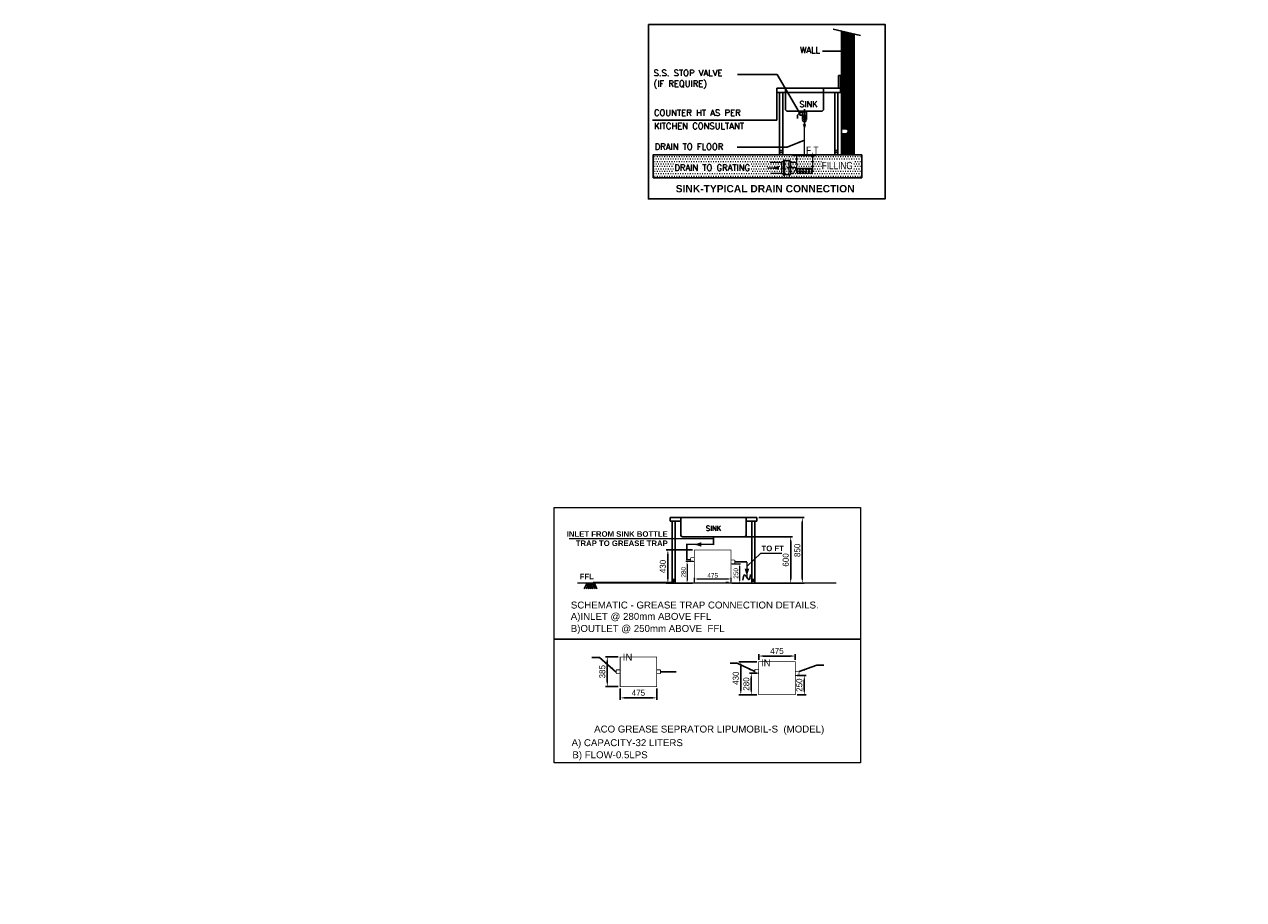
# Model space of a CAD drawing. Header units: millimetres. Extents: x 103872 to 294171, y 5570 to 32737.
# Tile 112 of 117: x 155489 to 171331, y 8727 to 20093. Entities that reach past the tile are written whole.
import ezdxf
from ezdxf.enums import TextEntityAlignment as Align

# ---------------------------------------------------------------- set-up
doc = ezdxf.new("R2010")
doc.units = ezdxf.units.MM
doc.header["$LTSCALE"] = 2.5
doc.linetypes.add('ACAD_ISO11W100', pattern=[33, 12, -3, 12, -3, 0, -3])
doc.linetypes.add('DASHDOT', pattern=[1, 0.5, -0.25, 0, -0.25])
for name, color, linetype, lineweight in [('00-ABM-VERT-WASTE', 3, 'Continuous', 0), ('00-ABM-WASTE PIPE', 3, 'Continuous', 0), ('00-ABM-WASTE TEXT', 7, 'Continuous', 0), ('A-TEXTS', 4, 'Continuous', 0), ('DIM - GRATING', 7, 'Continuous', 0), ('Dimension', 40, 'Continuous', 0), ('Flow Direction', 1, 'Continuous', 0), ('GREASE TRAP', 6, 'Continuous', 5), ('JMT SOIL PIPE', 4, 'Continuous', 0), ('JMT-P-WASTE', 3, 'Continuous', 0), ('P-Waste', 4, 'ACAD_ISO11W100', 0), ('P2 WASTE', 3, 'Continuous', 0), ('PARTITION', 8, 'Continuous', 20), ('ROOM TEXT', 7, 'Continuous', 5), ('TEXT', 40, 'Continuous', 0)]:
    doc.layers.add(name, color=color, linetype=linetype, lineweight=lineweight)
doc.layers.add('JMT-P-WATER SUPPLY TEX', color=7, linetype='Continuous')
doc.styles.add('arial', font='arialbd.ttf')
doc.styles.add('MTEXT', font='romans.shx', dxfattribs={"width": 0.85})
doc.styles.add('PDF Arial', font='arial.ttf')
doc.styles.add('RG_3F_TITLE BLOCK_A1$0$A1 TBLOCK LBV$0$Style-arial', font='arial.ttf')
doc.styles.add('SANSSERIF', font='sanssb__.ttf', dxfattribs={"height": 5})
doc.styles.add('SIMPLEX', font='SIMPLEX.shx', dxfattribs={"width": 0.7})
doc.styles.get("Standard").update_dxf_attribs({"font": 'GOTHIC.TTF'})
doc.styles.add('TXT1', font='times.ttf')
doc.styles.add('WMF-Arial1', font='arial.ttf')
doc.dimstyles.new('Copy of Standard', dxfattribs={"dimtxt": 78, "dimasz": 60, "dimexe": 24, "dimexo": 24, "dimgap": 24, "dimtad": 1, "dimtoh": 1, "dimdec": 0, "dimzin": 0, "dimdsep": 46, "dimtxsty": 'Standard', "dimcen": 0.09, "dimadec": 0, "dimazin": 0, "dimtfac": 1, "dimtdec": 0, "dimtofl": 0, "dimtmove": 0, "dimatfit": 3, "dimfxl": 1, "dimtolj": 1, "dimtzin": 0, "dimarcsym": 0})
doc.dimstyles.new('Copy(3) of STANDARD', dxfattribs={"dimscale": 0, "dimtxt": 50, "dimasz": 30, "dimexe": 25, "dimexo": 25, "dimgap": 25, "dimtad": 1, "dimtoh": 1, "dimdec": 0, "dimzin": 1, "dimdsep": 46, "dimtxsty": 'Standard', "dimcen": 0.03125, "dimdle": 24, "dimclrd": 9, "dimclre": 9, "dimadec": 0, "dimazin": 0, "dimtfac": 0.015625, "dimtdec": 0, "dimtofl": 0, "dimtmove": 0, "dimatfit": 3, "dimfxl": 1, "dimtvp": 0.7, "dimtolj": 1, "dimtzin": 1, "dimlwd": 0, "dimlwe": 0, "dimarcsym": 0})
doc.dimstyles.new('DIM-F', dxfattribs={"dimtxt": 100, "dimasz": 75, "dimexe": 50, "dimexo": 20, "dimgap": 20, "dimtad": 1, "dimdec": 0, "dimrnd": 5, "dimzin": 1, "dimdsep": 46, "dimtxsty": 'TXT1', "dimcen": 0.25, "dimdle": 50, "dimclrd": 8, "dimclre": 13, "dimclrt": 7, "dimadec": 0, "dimazin": 0, "dimtfac": 1, "dimtdec": 0, "dimtofl": 0, "dimtmove": 0, "dimatfit": 3, "dimfxl": 1, "dimtolj": 1, "dimtzin": 1, "dimarcsym": 0})

# ---------------------------------------------------------------- blocks, each defined once
blk = doc.blocks.new('ARCH')
at = {"layer": 'ROOM TEXT', "color": 7, "insert": (118053, 13853, 0), "char_height": 90, "attachment_point": 7, "style": 'MTEXT'}
blk.add_mtext_dynamic_manual_height_columns('\\A1;\\pi162.53677;Area: 46.3sqm\\P\\pi373.82248;22 PAX', width=1162.93, gutter_width=1.8, heights=[0], dxfattribs=at)
at = {"layer": 'TEXT', "color": 0, "insert": (116094, 8942), "char_height": 80, "width": 1274.19, "attachment_point": 1, "style": 'RG_3F_TITLE BLOCK_A1$0$A1 TBLOCK LBV$0$Style-arial'}
blk.add_mtext('\\pi347.87439;POT WASH', dxfattribs=at)
blk = doc.blocks.new('*D110')
at = {"layer": '00-ABM-WASTE TEXT', "color": 0, "lineweight": -2, "transparency": 16777216}
for p, q in [((165529, 11637), (165647, 11637)), ((165623, 11577), (165623, 11447)), ((165529, 11387), (165647, 11387))]:
    blk.add_line(p, q, dxfattribs=at)
at = {"layer": '00-ABM-WASTE TEXT', "color": 0, "transparency": 16777216}
for points in [[(165613, 11577), (165633, 11577), (165623, 11637)], [(165613, 11447), (165633, 11447), (165623, 11387)]]:
    blk.add_solid(points, dxfattribs=at)
at = {"layer": '00-ABM-WASTE TEXT', "color": 0, "transparency": 16777216, "insert": (165558, 11512), "char_height": 78, "attachment_point": 5, "rotation": 90, "bg_fill": 3, "box_fill_scale": 1.1, "bg_fill_color": 256, "bg_fill_true_color": 13158600, "bg_fill_transparency": 0}
blk.add_mtext('\\A1;250', dxfattribs=at)
at = {"layer": 'Defpoints', "color": 0, "transparency": 16777216}
for p in [(165505, 11637), (165505, 11387), (165623, 11387)]:
    blk.add_point(p, dxfattribs=at)
blk = doc.blocks.new('*D111')
at = {"layer": '00-ABM-WASTE TEXT', "color": 0, "lineweight": -2, "transparency": 16777216}
for p, q in [((165006, 11667), (164910, 11667)), ((164934, 11607), (164934, 11447)), ((165006, 11387), (164910, 11387))]:
    blk.add_line(p, q, dxfattribs=at)
at = {"layer": '00-ABM-WASTE TEXT', "color": 0, "transparency": 16777216}
for points in [[(164924, 11607), (164944, 11607), (164934, 11667)], [(164924, 11447), (164944, 11447), (164934, 11387)]]:
    blk.add_solid(points, dxfattribs=at)
at = {"layer": 'Defpoints', "color": 0, "transparency": 16777216}
for p in [(165030, 11667), (165030, 11387)]:
    blk.add_point(p, dxfattribs=at)
at = {"layer": '00-ABM-WASTE TEXT', "color": 0, "transparency": 16777216, "insert": (164869, 11527), "char_height": 78, "attachment_point": 5, "rotation": 90, "bg_fill": 3, "box_fill_scale": 1.1, "bg_fill_color": 256, "bg_fill_true_color": 13158600, "bg_fill_transparency": 0}
blk.add_mtext('\\A1;280', dxfattribs=at)
at = {"layer": 'Defpoints', "color": 0, "transparency": 16777216}
blk.add_point((164934, 11387), dxfattribs=at)
blk = doc.blocks.new('*D114')
at = {"layer": '00-ABM-WASTE TEXT', "color": 0, "lineweight": -2, "transparency": 16777216}
for p, q in [((165006, 11817), (164774, 11817)), ((164798, 11757), (164798, 11447)), ((164964, 11387), (164774, 11387))]:
    blk.add_line(p, q, dxfattribs=at)
at = {"layer": '00-ABM-WASTE TEXT', "color": 0, "transparency": 16777216}
for points in [[(164788, 11757), (164808, 11757), (164798, 11817)], [(164788, 11447), (164808, 11447), (164798, 11387)]]:
    blk.add_solid(points, dxfattribs=at)
at = {"layer": 'Defpoints', "color": 0, "transparency": 16777216}
for p in [(165030, 11817), (164798, 11387), (164988, 11387)]:
    blk.add_point(p, dxfattribs=at)
at = {"layer": '00-ABM-WASTE TEXT', "color": 0, "transparency": 16777216, "insert": (164733, 11602), "char_height": 78, "attachment_point": 5, "rotation": 90, "bg_fill": 3, "box_fill_scale": 1.1, "bg_fill_color": 256, "bg_fill_true_color": 13158600, "bg_fill_transparency": 0}
blk.add_mtext('\\A1;430', dxfattribs=at)
blk = doc.blocks.new('*D112')
at = {"layer": '00-ABM-WASTE TEXT', "color": 0, "lineweight": -2, "transparency": 16777216}
for p, q in [((165031, 13688), (165621, 13688)), ((165597, 13628), (165597, 12898)), ((165031, 12838), (165621, 12838))]:
    blk.add_line(p, q, dxfattribs=at)
at = {"layer": '00-ABM-WASTE TEXT', "color": 0, "transparency": 16777216}
for points in [[(165587, 13628), (165607, 13628), (165597, 13688)], [(165587, 12898), (165607, 12898), (165597, 12838)]]:
    blk.add_solid(points, dxfattribs=at)
at = {"layer": 'Defpoints', "color": 0, "transparency": 16777216}
for p in [(165007, 13688), (165007, 12838), (165597, 12838)]:
    blk.add_point(p, dxfattribs=at)
at = {"layer": '00-ABM-WASTE TEXT', "color": 0, "transparency": 16777216, "insert": (165532, 13263), "char_height": 78, "attachment_point": 5, "rotation": 90, "bg_fill": 3, "box_fill_scale": 1.1, "bg_fill_color": 256, "bg_fill_true_color": 13158600, "bg_fill_transparency": 0}
blk.add_mtext('\\A1;850', dxfattribs=at)
blk = doc.blocks.new('*D113')
at = {"layer": '00-ABM-WASTE TEXT', "color": 0, "lineweight": -2, "transparency": 16777216}
for p, q in [((164682, 13438), (165470, 13438)), ((165446, 13378), (165446, 12898)), ((164682, 12838), (165470, 12838))]:
    blk.add_line(p, q, dxfattribs=at)
at = {"layer": '00-ABM-WASTE TEXT', "color": 0, "transparency": 16777216}
for points in [[(165436, 13378), (165456, 13378), (165446, 13438)], [(165436, 12898), (165456, 12898), (165446, 12838)]]:
    blk.add_solid(points, dxfattribs=at)
at = {"layer": 'Defpoints', "color": 0, "transparency": 16777216}
for p in [(164658, 13438), (164658, 12838), (165446, 12838)]:
    blk.add_point(p, dxfattribs=at)
at = {"layer": '00-ABM-WASTE TEXT', "color": 0, "transparency": 16777216, "insert": (165381, 13138), "char_height": 78, "attachment_point": 5, "rotation": 90, "bg_fill": 3, "box_fill_scale": 1.1, "bg_fill_color": 256, "bg_fill_true_color": 13158600, "bg_fill_transparency": 0}
blk.add_mtext('\\A1;600', dxfattribs=at)
blk = doc.blocks.new('*D115')
at = {"layer": '00-ABM-WASTE TEXT', "color": 0, "lineweight": -2, "transparency": 16777216}
for p, q in [((165030, 11841), (165030, 11914)), ((165090, 11890), (165445, 11890)), ((165505, 11841), (165505, 11914))]:
    blk.add_line(p, q, dxfattribs=at)
at = {"layer": '00-ABM-WASTE TEXT', "color": 0, "transparency": 16777216}
for points in [[(165090, 11900), (165090, 11880), (165030, 11890)], [(165445, 11900), (165445, 11880), (165505, 11890)]]:
    blk.add_solid(points, dxfattribs=at)
at = {"layer": 'Defpoints', "color": 0, "transparency": 16777216}
for p in [(165505, 11890), (165030, 11817), (165505, 11817)]:
    blk.add_point(p, dxfattribs=at)
at = {"layer": '00-ABM-WASTE TEXT', "color": 0, "transparency": 16777216, "insert": (165268, 11955), "char_height": 78, "attachment_point": 5, "bg_fill": 3, "box_fill_scale": 1.1, "bg_fill_color": 256, "bg_fill_true_color": 13158600, "bg_fill_transparency": 0}
blk.add_mtext('\\A1;475', dxfattribs=at)
blk = doc.blocks.new('*D107')
at = {"layer": '00-ABM-WASTE TEXT', "transparency": 16777216}
for p, q in [((-253, 65), (-348, 65)), ((-333, 32), (-333, -182)), ((-253, -215), (-348, -215))]:
    blk.add_line(p, q, dxfattribs=at)
for points in [[(-339, 32), (-328, 32), (-333, 65)], [(-339, -182), (-328, -182), (-333, -215)]]:
    blk.add_solid(points, dxfattribs=at)
at = {"layer": 'Defpoints', "color": 0, "transparency": 16777216}
for p in [(-238, 65), (-238, -215)]:
    blk.add_point(p, dxfattribs=at)
at = {"layer": '00-ABM-WASTE TEXT', "transparency": 16777216, "insert": (-379, -75), "char_height": 60, "attachment_point": 5, "rotation": 90, "bg_fill": 3, "box_fill_scale": 1.1, "bg_fill_color": 256, "bg_fill_true_color": 13158600, "bg_fill_transparency": 0}
blk.add_mtext('\\A1;280', dxfattribs=at)
at = {"layer": 'Defpoints', "color": 0, "transparency": 16777216}
blk.add_point((-333, -215), dxfattribs=at)
blk = doc.blocks.new('*D108')
at = {"layer": '00-ABM-WASTE TEXT', "transparency": 16777216}
for p, q in [((253, 35), (363, 35)), ((348, 2), (348, -182)), ((253, -215), (363, -215))]:
    blk.add_line(p, q, dxfattribs=at)
for points in [[(342, 2), (353, 2), (348, 35)], [(342, -182), (353, -182), (348, -215)]]:
    blk.add_solid(points, dxfattribs=at)
at = {"layer": '00-ABM-WASTE TEXT', "transparency": 16777216, "insert": (302, -90), "char_height": 60, "attachment_point": 5, "rotation": 90, "bg_fill": 3, "box_fill_scale": 1.1, "bg_fill_color": 256, "bg_fill_true_color": 13158600, "bg_fill_transparency": 0}
blk.add_mtext('\\A1;250', dxfattribs=at)
at = {"layer": 'Defpoints', "color": 0, "transparency": 16777216}
for p in [(238, 35), (238, -215), (348, -215)]:
    blk.add_point(p, dxfattribs=at)
blk = doc.blocks.new('*D109')
at = {"layer": '00-ABM-WASTE TEXT', "transparency": 16777216}
for p, q in [((-238, -200), (-238, -147)), ((238, -200), (238, -147)), ((-204, -162), (204, -162))]:
    blk.add_line(p, q, dxfattribs=at)
for points in [[(-204, -157), (-204, -168), (-238, -162)], [(204, -157), (204, -168), (238, -162)]]:
    blk.add_solid(points, dxfattribs=at)
at = {"layer": 'Defpoints', "color": 0, "transparency": 16777216}
for p in [(-238, -215), (238, -162), (238, -215)]:
    blk.add_point(p, dxfattribs=at)
at = {"layer": '00-ABM-WASTE TEXT', "transparency": 16777216, "insert": (0, -117), "char_height": 60, "attachment_point": 5, "bg_fill": 3, "box_fill_scale": 1.1, "bg_fill_color": 256, "bg_fill_true_color": 13158600, "bg_fill_transparency": 0}
blk.add_mtext('\\A1;475', dxfattribs=at)
blk = doc.blocks.new('*D116')
at = {"layer": '00-ABM-WASTE TEXT', "color": 0, "lineweight": -2, "transparency": 16777216}
for p, q in [((164171, 13268), (163826, 13268)), ((163850, 13208), (163850, 12898)), ((164171, 12838), (163826, 12838))]:
    blk.add_line(p, q, dxfattribs=at)
at = {"layer": '00-ABM-WASTE TEXT', "color": 0, "transparency": 16777216}
for points in [[(163840, 13208), (163860, 13208), (163850, 13268)], [(163840, 12898), (163860, 12898), (163850, 12838)]]:
    blk.add_solid(points, dxfattribs=at)
at = {"layer": 'Defpoints', "color": 0, "transparency": 16777216}
for p in [(164195, 13268), (163850, 12838), (164195, 12838)]:
    blk.add_point(p, dxfattribs=at)
at = {"layer": '00-ABM-WASTE TEXT', "color": 0, "transparency": 16777216, "insert": (163785, 13053), "char_height": 78, "attachment_point": 5, "rotation": 90, "bg_fill": 3, "box_fill_scale": 1.1, "bg_fill_color": 256, "bg_fill_true_color": 13158600, "bg_fill_transparency": 0}
blk.add_mtext('\\A1;430', dxfattribs=at)
blk = doc.blocks.new('*D117')
at = {"layer": '00-ABM-WASTE TEXT', "color": 0, "lineweight": -2, "transparency": 16777216}
for p, q in [((163206, 11879), (163039, 11879)), ((163063, 11819), (163063, 11554)), ((163206, 11494), (163039, 11494))]:
    blk.add_line(p, q, dxfattribs=at)
at = {"layer": '00-ABM-WASTE TEXT', "color": 0, "transparency": 16777216}
for points in [[(163053, 11819), (163073, 11819), (163063, 11879)], [(163053, 11554), (163073, 11554), (163063, 11494)]]:
    blk.add_solid(points, dxfattribs=at)
at = {"layer": 'Defpoints', "color": 0, "transparency": 16777216}
for p in [(163230, 11879), (163063, 11494), (163230, 11494)]:
    blk.add_point(p, dxfattribs=at)
at = {"layer": '00-ABM-WASTE TEXT', "color": 0, "transparency": 16777216, "insert": (162998, 11686), "char_height": 78, "attachment_point": 5, "rotation": 90, "bg_fill": 3, "box_fill_scale": 1.1, "bg_fill_color": 256, "bg_fill_true_color": 13158600, "bg_fill_transparency": 0}
blk.add_mtext('\\A1;385', dxfattribs=at)
blk = doc.blocks.new('*D118')
at = {"layer": '00-ABM-WASTE TEXT', "color": 0, "lineweight": -2, "transparency": 16777216}
for p, q in [((163230, 11470), (163230, 11323)), ((163705, 11470), (163705, 11323)), ((163290, 11347), (163645, 11347))]:
    blk.add_line(p, q, dxfattribs=at)
at = {"layer": '00-ABM-WASTE TEXT', "color": 0, "transparency": 16777216}
for points in [[(163290, 11357), (163290, 11337), (163230, 11347)], [(163645, 11357), (163645, 11337), (163705, 11347)]]:
    blk.add_solid(points, dxfattribs=at)
at = {"layer": 'Defpoints', "color": 0, "transparency": 16777216}
for p in [(163230, 11494), (163705, 11494), (163705, 11347)]:
    blk.add_point(p, dxfattribs=at)
at = {"layer": '00-ABM-WASTE TEXT', "color": 0, "transparency": 16777216, "insert": (163467, 11412), "char_height": 78, "attachment_point": 5, "bg_fill": 3, "box_fill_scale": 1.1, "bg_fill_color": 256, "bg_fill_true_color": 13158600, "bg_fill_transparency": 0}
blk.add_mtext('\\A1;475', dxfattribs=at)
blk = doc.blocks.new('A$C48961CA3')
at = {"layer": 'GREASE TRAP', "const_width": 10}
blk.add_lwpolyline([(-237.5, 215), (237.5, 215), (237.5, -215), (-237.5, -215)], close=True, dxfattribs=at)
for points in [[(-237.5, 115), (-287, 115)], [(-287, 115), (-287, 65)], [(-237.5, 65), (-287, 65)], [(237.5, 85), (287, 85)], [(237.5, 35), (287, 35)], [(287, 85), (287, 35)]]:
    blk.add_lwpolyline(points, dxfattribs=at)
at = {"layer": '00-ABM-WASTE TEXT'}
for base, p1, p2, picture, middle in [((-333.5, -215), (-237.5, 65), (-237.5, -215), '*D107', (-379.1, -75)), ((347.8, -215), (237.5, 35), (237.5, -215), '*D108', (302.2, -90))]:
    dim = blk.add_linear_dim(base=base, p1=p1, p2=p2, angle=90, dimstyle='Copy of Standard', override={"dimfxl": 12, "dimtfill": 1, "dimarcsym": 1}, dxfattribs=at)
    dim.commit()
    dim.dimension.update_dxf_attribs({"geometry": picture, "text_midpoint": middle})
dim = blk.add_linear_dim(base=(237.5, -162), p1=(-237.5, -215), p2=(237.5, -215), dimstyle='Copy of Standard', override={"dimfxl": 12, "dimtfill": 1, "dimarcsym": 1}, dxfattribs=at)
dim.commit()
dim.dimension.update_dxf_attribs({"geometry": '*D109', "text_midpoint": (0, -116.5)})

msp = doc.modelspace()

# ---------------------------------------------------------------- block references
at = {"layer": 'Dimension'}
msp.add_blockref('ARCH', (18837.3, 0), dxfattribs=at)

# ---------------------------------------------------------------- next in the draw order: hatches: boundary and pattern name
h = msp.add_hatch()
h.set_pattern_fill('ANSI32', color=4, scale=0.152568, style=0)
h.set_pattern_definition([(45, (213787.6346, -131799.5259), (-1.027576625, 1.027576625), []), (45, (213788.3196, -131799.5259), (-1.027576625, 1.027576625), [])])
edge = h.paths.add_edge_path()
edge.add_line((166272, 19966.1), (166106.8, 20004.2))
edge.add_line((166106.8, 20004.2), (166106.8, 18730.5))
edge.add_line((166106.8, 18730.5), (166161.9, 18730.5))
edge.add_arc((166161.9, 18703), 27.5, 0, 90, ccw=False)
edge.add_arc((166161.9, 18703), 27.5, -90, 0, ccw=False)
edge.add_line((166161.9, 18675.4), (166106.8, 18675.4))
edge.add_line((166106.8, 18675.4), (166106.8, 18400.1))
edge.add_line((166106.8, 18400.1), (166272, 18400.1))
edge.add_line((166272, 18400.1), (166272, 19966.1))
at = {"layer": 'JMT SOIL PIPE', "linetype": 'Continuous', "ltscale": 2}
h = msp.add_hatch(dxfattribs=at)
h.set_pattern_fill('FLEX', color=4, scale=25.42805, style=0)
h.set_pattern_definition([(7e-15, (-5517496.858, 1327963.11), (0, 19.0710374), [19.0710374, -19.0710374]), (45, (-5517477.787, 1327963.11), (1e-15, 19.071037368), [4.76775935, -17.43500107, 4.76775935, -26.97051977])])
edge = h.paths.add_edge_path()
edge.add_line((165520, 18222.5), (165520, 18177))
edge.add_ellipse((165539, 18177), major_axis=(13.5, 13.5), ratio=1, start_angle=135, end_angle=225)
edge.add_line((165539, 18157.9), (165710.7, 18157.9))
edge.add_ellipse((165710.7, 18177), major_axis=(-13.5, 13.5), ratio=1, start_angle=135, end_angle=225)
edge.add_line((165729.8, 18177), (165729.8, 18222.5))
edge.add_line((165729.8, 18222.5), (165520, 18222.5))
at = {"layer": 'PARTITION'}
h = msp.add_hatch(dxfattribs=at)
h.set_pattern_fill('DOTS', color=256, scale=20)
h.set_pattern_definition([(0, (91609.24, 26568.576), (15.875, 31.75), [0, -31.75])])
h.paths.add_polyline_path([(166370, 18400.1), (163659.3, 18400.1), (163659.3, 18101.6), (166370, 18101.6)])

# ---------------------------------------------------------------- next in the draw order: linework, layer by layer
at = {"color": 7}
for p, q in [((165996.7, 20029.6, -0.1), (166354.6, 19947, -0.1)), ((166106.8, 18400.1, -0.1), (166106.8, 20004.2, -0.1)), ((166272, 19966.1, -0.1), (166272, 18400.1, -0.1)), ((166065.5, 19430.3, -0.1), (166093.1, 19430.3, -0.1)), ((166065.5, 19430.3, -0.1), (166065.5, 19265.1, -0.1)), ((166093.1, 19430.3, -0.1), (166093.1, 19265.1, -0.1)), ((166093.1, 19265.1, -0.1), (165267, 19265.1, -0.1)), ((165267, 19265.1, -0.1), (165267, 19210, -0.1)), ((165267, 19210, -0.1), (166093.1, 19210, -0.1)), ((165301.4, 19210, -0.1), (165301.4, 18400.1, -0.1)), ((165342.7, 18400.1, -0.1), (165342.7, 19210, -0.1)), ((165377.1, 19265.1, -0.1), (165377.1, 18992.2, -0.1)), ((165872.8, 18992.2, -0.1), (165872.8, 19265.1, -0.1)), ((166017.3, 18400.1, -0.1), (166017.3, 19210, -0.1)), ((166058.6, 19210, -0.1), (166058.6, 18400.1, -0.1)), ((166093.1, 19210, -0.1), (166093.1, 19265.1, -0.1)), ((165404.6, 18964.7, -0.1), (165845.2, 18964.7, -0.1)), ((165556.1, 18934.5, -0.1), (165535.4, 18913.9, -0.1)), ((165535.4, 18913.9, -0.1), (165535.4, 18872.6, -0.1)), ((165556.1, 18955.2, -0.1), (165556.1, 18934.5, -0.1)), ((165556.1, 18934.5, -0.1), (165563, 18934.5, -0.1)), ((165597.4, 18955.2, -0.1), (165563, 18955.2, -0.1)), ((165563, 18955.2, -0.1), (165563, 18913.9, -0.1)), ((165563, 18913.9, -0.1), (165597.4, 18913.9, -0.1)), ((165597.4, 18864.8, -0.1), (165597.4, 18964.7, -0.1)), ((165652.5, 18964.7, -0.1), (165597.4, 18964.7, -0.1)), ((165652.5, 18958.2, -0.1), (165597.4, 18958.2, -0.1)), ((165597.4, 18909.6, -0.1), (165597.4, 18954.4, -0.1)), ((165652.5, 18907.9, -0.1), (165597.4, 18907.9, -0.1)), ((165652.5, 18894.1, -0.1), (165597.4, 18894.1, -0.1)), ((165597.4, 18858.2, -0.1), (165597.4, 18864.8, -0.1)), ((165597.4, 18858.2, -0.1), (165652.5, 18858.2, -0.1)), ((165652.5, 18964.7, -0.1), (165652.5, 18864.8, -0.1)), ((165652.5, 18954.4, -0.1), (165652.5, 18909.6, -0.1)), ((165652.5, 18864.8, -0.1), (165652.5, 18858.2, -0.1)), ((165301.4, 18455.2, -0.1), (165342.7, 18455.2, -0.1)), ((165301.4, 18427.6, -0.1), (165342.7, 18427.6, -0.1)), ((165301.4, 18400.1, -0.1), (165342.7, 18400.1, -0.1)), ((165675.8, 18388.6, -0.1), (165510.5, 18388.6, -0.1)), ((165666.2, 18400.1, -0.1), (165583.6, 18400.1, -0.1)), ((166058.6, 18455.2, -0.1), (166017.3, 18455.2, -0.1)), ((166058.6, 18427.6, -0.1), (166017.3, 18427.6, -0.1)), ((166058.6, 18400.1, -0.1), (166017.3, 18400.1, -0.1)), ((163878.4, 13688.2, -0.1), (163878.4, 13641.2, -0.1)), ((165007.5, 13688.2, -0.1), (163878.4, 13688.2, -0.1)), ((163878.4, 13641.2, -0.1), (164018, 13641.2, -0.1)), ((163907.8, 13641.2, -0.1), (163907.8, 12838.2, -0.1)), ((163943.1, 12956, -0.1), (163943.1, 13641.2, -0.1)), ((164018, 13688.2, -0.1), (164018, 13461.7, -0.1)), ((164868, 13458.5, -0.1), (164868, 13688.2, -0.1)), ((164868, 13641.2, -0.1), (165007.5, 13641.2, -0.1)), ((164942.8, 12838.2, -0.1), (164942.8, 13641.2, -0.1)), ((164978.1, 13641.2, -0.1), (164978.1, 12838.2, -0.1)), ((165007.5, 13641.2, -0.1), (165007.5, 13688.2, -0.1)), ((164041.5, 13438.2, -0.1), (164844.4, 13438.2, -0.1)), ((163943.1, 12838.2, -0.1), (163943.1, 13002.9, -0.1)), ((163928.4, 12846.4, -0.1), (162879.2, 12846.4, -0.1)), ((163846, 12846.4, -0.1), (163027.5, 12846.4, -0.1)), ((163907.8, 12885.2, -0.1), (163943.1, 12885.2, -0.1)), ((163907.8, 12861.7, -0.1), (163943.1, 12861.7, -0.1)), ((163907.8, 12838.2, -0.1), (163943.1, 12838.2, -0.1)), ((164978.1, 12885.2, -0.1), (164942.8, 12885.2, -0.1)), ((164978.1, 12861.7, -0.1), (164942.8, 12861.7, -0.1)), ((164978.1, 12838.2, -0.1), (164942.8, 12838.2, -0.1)), ((162763.8, 12764, -0.1), (162796.8, 12830, -0.1)), ((162788.5, 12764, -0.1), (162821.5, 12830, -0.1)), ((162829.7, 12764, -0.1), (162796.8, 12830, -0.1)), ((162813.3, 12764, -0.1), (162846.2, 12830, -0.1)), ((162854.5, 12764, -0.1), (162821.5, 12830, -0.1)), ((162838, 12764, -0.1), (162870.9, 12830, -0.1)), ((162879.2, 12764, -0.1), (162846.2, 12830, -0.1)), ((162862.7, 12764, -0.1), (162895.7, 12830, -0.1)), ((162903.9, 12764, -0.1), (162870.9, 12830, -0.1)), ((162928.6, 12764, -0.1), (162895.7, 12830, -0.1))]:
    msp.add_line(p, q, dxfattribs=at)
at = {"color": 1}
msp.add_line((166189.4, 19747.4, -0.1), (165859, 19747.4, -0.1), dxfattribs=at)
at = {"color": 4}
msp.add_line((165624.9, 18992.2, -0.1), (165624.9, 18785.5, -0.1), dxfattribs=at)
msp.add_line((164637.5, 12846.4, -0.1), (164604.6, 12846.4, -0.1))
at = {"color": 7, "elevation": -0.1}
for points in [[(163598, 20092.9), (166673.2, 20092.9), (166673.2, 17826.9), (163598, 17826.9)], [(166370, 18400.1), (163659.3, 18400.1), (163659.3, 18101.6), (166370, 18101.6)]]:
    msp.add_lwpolyline(points, close=True, dxfattribs=at)
at = {"color": 1, "const_width": 20.7, "elevation": -0.1}
msp.add_lwpolyline([(166199.8, 19747.4, -1), (166179.1, 19747.4, -1)], format="xyb", close=True, dxfattribs=at)
at = {"color": 7, "const_width": 16.5, "elevation": -0.1}
msp.add_lwpolyline([(162673.2, 12838.2), (166037.8, 12838.2)], dxfattribs=at)
at = {"color": 7}
for centre, radius, start, end in [((165404.6, 18992.2, -0.1), 27.5, 180, 270), ((165845.2, 18992.2, -0.1), 27.5, 270, 0), ((164041.5, 13461.7, -0.1), 23.5, 180, 270), ((164844.4, 13461.7, -0.1), 23.5, 270, 0)]:
    msp.add_arc(centre, radius, start, end, dxfattribs=at)
at = {"layer": '00-ABM-VERT-WASTE', "color": 5, "const_width": 18, "elevation": -0.1}
for points in [[(164145.7, 13143.2), (164096.2, 13143.2), (164096.2, 13339.1), (164452.2, 13339.1)], [(164443, 13438.2), (164443, 13339.1)]]:
    msp.add_lwpolyline(points, dxfattribs=at)
at = {"layer": '00-ABM-WASTE PIPE', "color": 5, "const_width": 15.5, "elevation": -0.1}
msp.add_lwpolyline([(165625, 18855.6), (165621.8, 18384.8)], dxfattribs=at)
at = {"layer": '00-ABM-WASTE PIPE', "ltscale": 10, "elevation": -0.1}
for points in [[(162374.3, 13820.2), (166354.4, 13820.2), (166354.4, 12107.6), (162374.3, 12107.6)], [(162374.3, 12107.6), (166354.4, 12107.6), (166354.4, 10503.5), (162374.3, 10503.5)]]:
    msp.add_lwpolyline(points, close=True, dxfattribs=at)
at = {"layer": '00-ABM-WASTE PIPE', "lineweight": -3, "const_width": 18, "elevation": -0.1}
for points in [[(164719.7, 13113.2), (164877, 13113.2)], [(164877, 13113.2), (164877, 12911)]]:
    msp.add_lwpolyline(points, dxfattribs=at)
at = {"layer": '00-ABM-WASTE PIPE', "lineweight": -3}
msp.add_spline([(164924.8, 12947.1, -0.1), (164903.2, 12881.8, -0.1), (164848.4, 12944, -0.1), (164822.5, 12874.4, -0.1)], degree=3, dxfattribs=at)
at = {"layer": 'DIM - GRATING'}
msp.add_arc((165625, 18855.6, -0.1), 28.1, 12.5747, 347.4253, dxfattribs=at)
at = {"layer": 'Flow Direction', "elevation": -0.1}
for points in [[(165624.9, 18724.2, 0, 46.5, 0), (165624.9, 18796.9, 46.5, 46.5, 0)], [(164193.1, 13339.1, 0, 60, 0), (164286.8, 13339.1, 60, 60, 0)], [(164877, 12930.2, 0, 60, 0), (164877, 13023.9, 60, 60, 0)]]:
    msp.add_lwpolyline(points, format="xyseb", dxfattribs=at)
at = {"layer": 'GREASE TRAP', "const_width": 10, "elevation": -0.1}
for points in [[(163704.8, 11878.8), (163704.8, 11493.8), (163229.8, 11493.8), (163229.8, 11878.8)], [(165030.1, 11817.3), (165505.1, 11817.3), (165505.1, 11387.3), (165030.1, 11387.3)]]:
    msp.add_lwpolyline(points, close=True, dxfattribs=at)
for points in [[(163704.8, 11711.3), (163754.3, 11711.3)], [(163704.8, 11661.3), (163754.3, 11661.3)], [(163754.3, 11711.3), (163754.3, 11661.3)], [(165030.1, 11717.3), (164980.6, 11717.3)], [(164980.6, 11717.3), (164980.6, 11667.3)], [(165030.1, 11667.3), (164980.6, 11667.3)], [(165505.1, 11687.3), (165554.6, 11687.3)], [(165505.1, 11637.3), (165554.6, 11637.3)], [(165554.6, 11687.3), (165554.6, 11637.3)]]:
    msp.add_lwpolyline(points, dxfattribs=at)
at = {"layer": 'JMT-P-WASTE'}
for p, q in [((165520, 18381, -0.1), (165520, 18300.9, -0.1)), ((165729.8, 18381, -0.1), (165729.8, 18177, -0.1)), ((165520, 18300.9, -0.1), (165442, 18300.9, -0.1)), ((165520, 18230.8, -0.1), (165520, 18177, -0.1)), ((165481.8, 18157.9, -0.1), (165442, 18157.9, -0.1)), ((165710.7, 18157.9, -0.1), (165539, 18157.9, -0.1))]:
    msp.add_line(p, q, dxfattribs=at)
at = {"layer": 'JMT-P-WASTE', "color": 3}
msp.add_line((165725.9, 18384.8, -0.1), (165523.8, 18384.8, -0.1), dxfattribs=at)
at = {"layer": 'JMT-P-WASTE', "color": 8}
msp.add_line((165729.8, 18222.5, -0.1), (165520, 18222.5, -0.1), dxfattribs=at)
at = {"layer": 'JMT-P-WASTE', "color": 1, "elevation": -0.1}
msp.add_lwpolyline([(165185.7, 18226.4, 0, 50.3, 0), (165293.6, 18228.3, 50.3, 50.3, 0)], format="xyseb", dxfattribs=at)
at = {"layer": 'JMT-P-WASTE', "color": 3}
for centre, start, end in [((165523.8, 18381, -0.1), 90, 180), ((165725.9, 18381, -0.1), 0, 90)]:
    msp.add_arc(centre, 3.81, start, end, dxfattribs=at)
at = {"layer": 'JMT-P-WASTE'}
for centre, radius, start, end in [((165147.4, 18379.2, -0.1), 401, 326.50713, 338.28955), ((165451.5, 18265.9, -0.1), 77, 332.9157, 27.0843), ((165539, 18177, -0.1), 19.1, 180, 270), ((165710.7, 18177, -0.1), 19.1, 270, 0)]:
    msp.add_arc(centre, radius, start, end, dxfattribs=at)
at = {"layer": 'P-Waste', "color": 3}
for p, q in [((165521, 18400.1, -0.1), (165521, 18399.1, -0.1)), ((165521, 18399.1, -0.1), (165545.4, 18399.1, -0.1)), ((165722.6, 18399.1, -0.1), (165698.2, 18399.1, -0.1)), ((165722.6, 18400.1, -0.1), (165722.6, 18399.1, -0.1))]:
    msp.add_line(p, q, dxfattribs=at)
at = {"layer": 'P-Waste', "color": 3, "elevation": -0.1}
msp.add_lwpolyline([(165698.1, 18400.1), (165764.8, 18400.1), (165764.8, 18384.8), (165478.7, 18384.8), (165478.7, 18400.1), (165545.5, 18400.1)], dxfattribs=at)
at = {"layer": 'P-Waste', "color": 3}
msp.add_arc((165621.8, 18648, -0.1), 259.4, 252.89795, 287.10205, dxfattribs=at)
at = {"layer": 'P2 WASTE', "color": 1, "linetype": 'DASHDOT', "ltscale": 100}
msp.add_line((165520.7, 18232.3, -0.1), (165144, 18225.7, -0.1), dxfattribs=at)
at = {"layer": 'P2 WASTE'}
for p, q in [((165330.2, 18301.6, -0.1), (165179.9, 18298.5, -0.1)), ((165351, 18322.4, -0.1), (165330.2, 18301.6, -0.1)), ((165330.2, 18158.5, -0.1), (165330.2, 18301.6, -0.1)), ((165351, 18322.4, -0.1), (165351, 18137.7, -0.1)), ((165366.6, 18322.4, -0.1), (165366.6, 18137.7, -0.1)), ((165420.5, 18322.4, -0.1), (165366.6, 18322.4, -0.1)), ((165420.5, 18322.4, -0.1), (165420.5, 18137.7, -0.1)), ((165330.2, 18158.5, -0.1), (165182.3, 18155.5, -0.1)), ((165351, 18137.7, -0.1), (165330.2, 18158.5, -0.1)), ((165420.5, 18137.7, -0.1), (165366.6, 18137.7, -0.1))]:
    msp.add_line(p, q, dxfattribs=at)
at = {"layer": 'P2 WASTE', "elevation": -0.1}
msp.add_lwpolyline([(165442, 18314.6), (165442, 18230.1), (165442, 18145.5)], dxfattribs=at)
at = {"layer": 'P2 WASTE'}
for centre, radius, start, end in [((165358.8, 18322.4, -0.1), 7.8, 0, 180), ((165430.3, 18315.9, -0.1), 11.8, 353.65981, 146.48484), ((165358.8, 18137.7, -0.1), 7.8, 180, 0), ((165430.3, 18144.2, -0.1), 11.8, 213.51516, 6.34019)]:
    msp.add_arc(centre, radius, start, end, dxfattribs=at)

# ---------------------------------------------------------------- next in the draw order: texts
at = {"color": 7, "style": 'SIMPLEX'}
for s, p in [('WALL', (165567.4, 19719.8, -0.1)), ('S.S. STOP VALVE', (163664.7, 19422.9, -0.1)), ('(IF REQUIRE)', (163664.7, 19282.5, -0.1)), ('COUNTER HT AS PER', (163669.8, 18905.1, -0.1)), ('KITCHEN CONSULTANT', (163669.8, 18733.8, -0.1)), ('DRAIN TO FLOOR', (163678.7, 18465, -0.1)), ('DRAIN TO GRATING', (163934.1, 18192.8, -0.1))]:
    msp.add_text(s, height=80, dxfattribs=at).set_placement(p)
at = {"color": 7}
for s, height, style, p in [('SINK', 77.1, 'SIMPLEX', (165677.4, 19017.3, -0.1)), ('SINK-TYPICAL DRAIN CONNECTION ', 95.355, 'SANSSERIF', (165132.5, 17912, -0.1)), ('SINK', 65.86, 'SIMPLEX', (164443, 13515.6, -0.1))]:
    msp.add_text(s, height=height, dxfattribs=dict(at, style=style)).set_placement(p, align=Align.CENTER)
at = {"layer": '00-ABM-WASTE TEXT', "style": 'arial'}
msp.add_text('FFL', height=72, dxfattribs=at).set_placement((162704.2, 12887.6, -0.1))
at = {"layer": '00-ABM-WASTE TEXT', "style": 'PDF Arial'}
msp.add_text('SCHEMATIC - GREASE TRAP CONNECTION DETAILS.', height=90, dxfattribs=at).set_placement((164199.7, 12507.5, -0.1), align=Align.CENTER)
at = {"layer": '00-ABM-WASTE TEXT'}
for s, insert, char_height, width, attachment_point, style in [('INLET FROM SINK BOTTLE TRAP TO GREASE TRAP', (163849, 13510.9, 78481923.4), 72, 1406.835, 3, 'arial'), ('TO FT', (165066.9, 13324.1, 78481923.4), 72, 354.043, 1, 'arial'), ('A)INLET @ 280mm ABOVE FFL', (162588.3, 12391.7, 78481923.4), 90, 3916.326, 4, 'PDF Arial'), ('B)OUTLET @ 250mm ABOVE  FFL', (162588.3, 12234.6, 78481923.4), 90, 3916.326, 4, 'PDF Arial'), ('IN', (163388.8, 11875.5, -0.1), 90, 1195.578, 6, 'PDF Arial'), ('\\pi465.36629;ACO GREASE SEPRATOR LIPUMOBIL-S  (MODEL)', (162427.1, 10928.5, -0.1), 90, 3916.326, 4, 'PDF Arial'), ('\\pi1238.31649;A) CAPACITY-32 LITERS', (161360.6, 10751.4, -0.1), 90, 3916.326, 4, 'PDF Arial'), ('\\pi1476.97611;B) FLOW-0.5LPS', (161132.6, 10594.1, -0.1), 90, 3916.326, 4, 'PDF Arial')]:
    msp.add_mtext(s, dxfattribs=dict(at, insert=insert, char_height=char_height, width=width, attachment_point=attachment_point, style=style))
at = {"layer": 'A-TEXTS', "style": 'WMF-Arial1', "width": 0.8}
msp.add_text('F.T', height=95.36, rotation=359.99867, dxfattribs=at).set_placement((165646.6, 18411.8, -0.1))
at = {"layer": 'A-TEXTS', "color": 6, "style": 'WMF-Arial1', "width": 0.8}
msp.add_text('FILLING', height=95.36, rotation=359.99867, dxfattribs=at).set_placement((165849.5, 18212.2, -0.1))

# ---------------------------------------------------------------- next in the draw order: leaders
at = {"layer": '00-ABM-WASTE PIPE'}
for points in [[(164443, 13412.4, -0.1), (162565.7, 13412.4, -0.1)], [(164874.4, 13051.9, -0.1), (165059.5, 13226.6, -0.1), (165381.1, 13226.6, -0.1)]]:
    msp.add_leader(points, dimstyle='Copy(3) of STANDARD', override={"dimscale": 1, "dimasz": 50, "dimtad": 0, "dimfxl": 0.18}, dxfattribs=at)
at = {"layer": '00-ABM-WASTE TEXT'}
for points in [[(163180.4, 11682.4, -0.1), (162959.8, 11871.4, -0.1), (162863.6, 11871.4, -0.1)], [(163755.5, 11684.8, -0.1), (163956.7, 11684.8, -0.1)]]:
    msp.add_leader(points, dimstyle='Copy of Standard', override={"dimasz": 80, "dimtad": 0, "dimfxl": 12, "dimtfill": 1, "dimarcsym": 1}, dxfattribs=at)
at = {"layer": 'JMT-P-WATER SUPPLY TEX', "color": 1}
msp.add_leader([(165556.1, 18955.2, -0.1), (165271.9, 19440.7, -0.1), (164756.6, 19440.7, -0.1)], dimstyle='DIM-F', override={"dimgap": 50, "dimtad": 0, "dimclrd": 256}, dxfattribs=at)
at = {"layer": 'JMT-P-WATER SUPPLY TEX'}
for points in [[(165267, 19210, -0.1), (165267, 18849.7, -0.1), (163651.2, 18849.7, -0.1)], [(165624.9, 18591.5, -0.1), (165402, 18496.5, -0.1), (164749, 18496.5, -0.1)]]:
    msp.add_leader(points, dimstyle='DIM-F', override={"dimgap": 50, "dimtad": 0, "dimclrd": 256}, dxfattribs=at)

# ---------------------------------------------------------------- next in the draw order: dimensions: what is measured, and where the dimension line sits
at = {"layer": '00-ABM-WASTE TEXT'}
for base, p1, p2, angle, picture, middle in [((165596.9, 12838.2, -0.1), (165007.5, 13688.2, -0.1), (165007.5, 12838.2, -0.1), 90, '*D112', (165531.9, 13263.2, -0.1)), ((163063, 11493.8, -0.1), (163229.8, 11878.8, -0.1), (163229.8, 11493.8, -0.1), 270, '*D117', (162998.1, 11686.3, -0.1)), ((164934.2, 11387.3, -0.1), (165030.1, 11667.3, -0.1), (165030.1, 11387.3, -0.1), 90, '*D111', (164869.2, 11527.3, -0.1)), ((165622.6, 11387.3, -0.1), (165505.1, 11637.3, -0.1), (165505.1, 11387.3, -0.1), 90, '*D110', (165557.6, 11512.3, -0.1))]:
    dim = msp.add_linear_dim(base=base, p1=p1, p2=p2, angle=angle, dimstyle='Copy of Standard', override={"dimfxl": 12, "dimtfill": 1, "dimarcsym": 1}, dxfattribs=at)
    dim.commit()
    dim.dimension.update_dxf_attribs({"geometry": picture, "text_midpoint": middle})

# ---------------------------------------------------------------- next in the draw order: linework, layer by layer
at = {"layer": 'GREASE TRAP', "const_width": 10, "elevation": -0.1}
for points in [[(163229.8, 11711.3), (163180.3, 11711.3)], [(163180.3, 11711.3), (163180.3, 11661.3)], [(163229.8, 11661.3), (163180.3, 11661.3)]]:
    msp.add_lwpolyline(points, dxfattribs=at)

# ---------------------------------------------------------------- next in the draw order: dimensions: what is measured, and where the dimension line sits
at = {"layer": '00-ABM-WASTE TEXT'}
for base, p1, p2, picture, middle in [((165445.8, 12838.2, -0.1), (164658.1, 13438.2, -0.1), (164658.1, 12838.2, -0.1), '*D113', (165380.9, 13138.2, -0.1)), ((164797.8, 11387.3, -0.1), (165030.1, 11817.3, -0.1), (164987.6, 11387.3, -0.1), '*D114', (164732.8, 11602.3, -0.1))]:
    dim = msp.add_linear_dim(base=base, p1=p1, p2=p2, angle=90, dimstyle='Copy of Standard', override={"dimfxl": 12, "dimtfill": 1, "dimarcsym": 1}, dxfattribs=at)
    dim.commit()
    dim.dimension.update_dxf_attribs({"geometry": picture, "text_midpoint": middle})
dim = msp.add_linear_dim(base=(163704.8, 11346.6, -0.1), p1=(163229.8, 11493.8, -0.1), p2=(163704.8, 11493.8, -0.1), dimstyle='Copy of Standard', override={"dimfxl": 12, "dimtfill": 1, "dimarcsym": 1}, dxfattribs=at)
dim.commit()
dim.dimension.update_dxf_attribs({"geometry": '*D118', "text_midpoint": (163467.3, 11411.6, -0.1)})

# ---------------------------------------------------------------- next in the draw order: leaders
msp.add_leader([(165554.6, 11687.3, -0.1), (165785.6, 11772.8, -0.1), (165874.5, 11772.8, -0.1)], dimstyle='Copy of Standard', override={"dimasz": 80, "dimtad": 0, "dimfxl": 12, "dimtfill": 1, "dimarcsym": 1}, dxfattribs=at)

# ---------------------------------------------------------------- next in the draw order: block references
at = {"layer": 'GREASE TRAP'}
msp.add_blockref('A$C48961CA3', (164432.7, 13053.2, -0.1), dxfattribs=at)

# ---------------------------------------------------------------- next in the draw order: texts
at = {"layer": '00-ABM-WASTE TEXT', "insert": (165185.1, 11802.9, -0.1), "char_height": 90, "width": 1195.578, "attachment_point": 6, "style": 'PDF Arial'}
msp.add_mtext('IN', dxfattribs=at)

# ---------------------------------------------------------------- next in the draw order: leaders
at = {"layer": '00-ABM-WASTE TEXT'}
msp.add_leader([(164980.6, 11687.3, -0.1), (164749.7, 11798.8, -0.1), (164660.7, 11798.8, -0.1)], dimstyle='Copy of Standard', override={"dimasz": 80, "dimtad": 0, "dimfxl": 12, "dimtfill": 1, "dimarcsym": 1}, dxfattribs=at)

# ---------------------------------------------------------------- next in the draw order: dimensions: what is measured, and where the dimension line sits
dim = msp.add_linear_dim(base=(163849.8, 12838.2, -0.1), p1=(164195.2, 13268.2, -0.1), p2=(164195.2, 12838.2, -0.1), angle=90, dimstyle='Copy of Standard', override={"dimfxl": 12, "dimtfill": 1, "dimarcsym": 1}, dxfattribs=at)
dim.commit()
dim.dimension.update_dxf_attribs({"geometry": '*D116', "text_midpoint": (163784.8, 13053.2, -0.1)})
dim = msp.add_linear_dim(base=(165505.1, 11890.1, -0.1), p1=(165030.1, 11817.3, -0.1), p2=(165505.1, 11817.3, -0.1), dimstyle='Copy of Standard', override={"dimfxl": 12, "dimtfill": 1, "dimarcsym": 1}, dxfattribs=at)
dim.commit()
dim.dimension.update_dxf_attribs({"geometry": '*D115', "text_midpoint": (165267.6, 11955, -0.1)})

doc.saveas('drawing.dxf')
